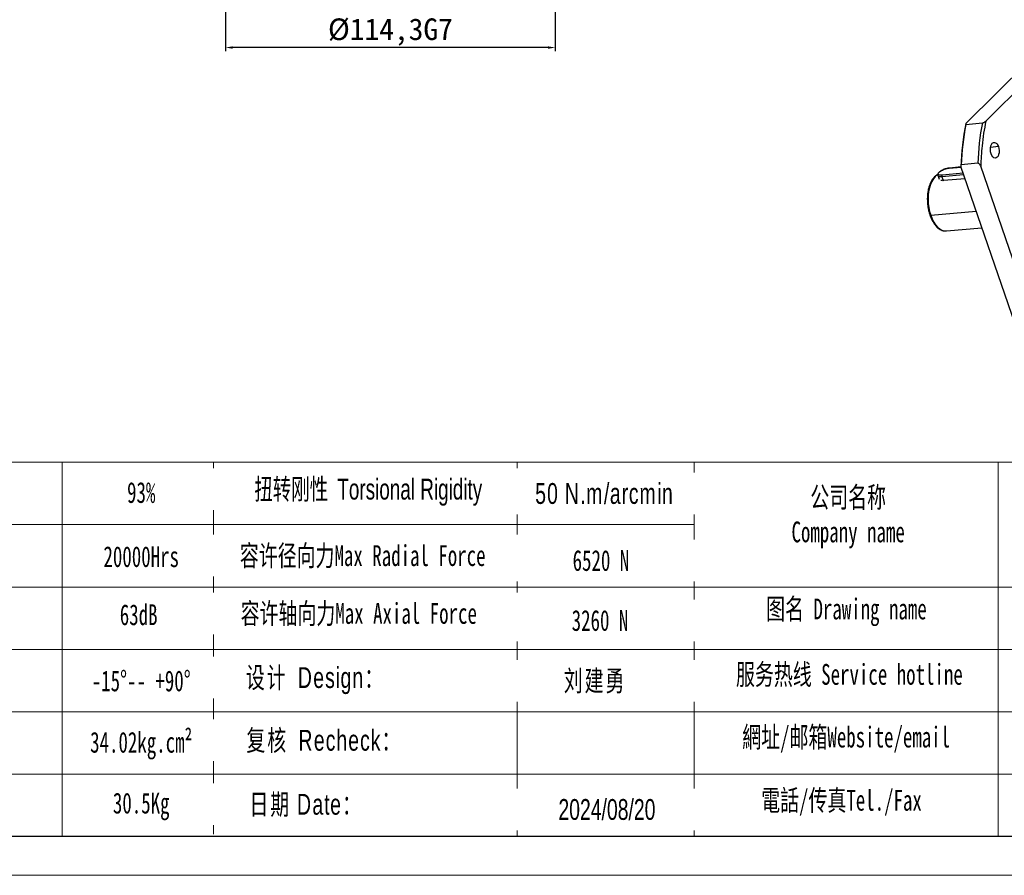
# Model space of a CAD drawing. Header units: millimetres. Extents: x 0 to 1135, y 0 to 802.
# Tile 11 of 17: x 538 to 879, y 0 to 297. Entities that reach past the tile are written whole.
import ezdxf

# ---------------------------------------------------------------- set-up
doc = ezdxf.new("R2010")
doc.units = ezdxf.units.MM
doc.layers.add('6文字层', color=3, linetype='Continuous')
doc.layers.add('SLD-0', color=7, linetype='Continuous', lineweight=18)
doc.layers.add('图框_外框线', color=7, linetype='Continuous', lineweight=18)
doc.styles.add('标准', font='arial.ttf', dxfattribs={"width": 0.667})
doc.dimstyles.new('ISO-25', dxfattribs={"dimtxt": 2.5, "dimasz": 2.5, "dimexe": 1.25, "dimexo": 0.625, "dimtad": 1, "dimtxsty": 'Standard', "dimcen": 2.5, "dimadec": 0, "dimazin": 0, "dimtfac": 1, "dimtmove": 0, "dimatfit": 3, "dimfxl": 1, "dimarcsym": 0})

# ---------------------------------------------------------------- blocks, each defined once
blk = doc.blocks.new('*D95')
at = {"layer": '6文字层', "color": 0, "lineweight": -2}
for p, q in [((609.45, 323.78), (609.45, 285.64)), ((723.75, 323.78), (723.75, 285.64)), ((721.25, 286.89), (611.95, 286.89))]:
    blk.add_line(p, q, dxfattribs=at)
at = {"layer": '6文字层', "color": 0}
for points in [[(611.95, 287.31), (611.95, 286.47), (609.45, 286.89)], [(721.25, 286.47), (721.25, 287.31), (723.75, 286.89)]]:
    blk.add_solid(points, dxfattribs=at)
at = {"layer": 'Defpoints', "color": 0}
for p in [(609.45, 324.4), (723.75, 324.4), (609.45, 286.89)]:
    blk.add_point(p, dxfattribs=at)
at = {"layer": '6文字层', "color": 0, "insert": (666.6, 292.27), "char_height": 7.5, "attachment_point": 5}
blk.add_mtext('%%C114,3G7', dxfattribs=at)

msp = doc.modelspace()

# ---------------------------------------------------------------- linework, layer by layer
at = {"color": 0, "linetype": 'Continuous', "lineweight": 25}
for p, q in [((866.0379, 260.515), (895.8816, 290.2129)), ((872.9912, 261.3884), (902.2972, 290.5513)), ((866.0687, 260.2434), (871.7923, 260.7622)), ((877.3337, 252.5506), (874.617, 252.3043)), ((870.2135, 246.779), (864.49, 246.2602)), ((856.3085, 242.6222), (856.7614, 241.3054)), ((857.775, 242.2343), (865.2956, 242.9161)), ((865.1627, 243.3025), (857.8204, 242.637)), ((860.2871, 245.0916), (864.4185, 245.4661)), ((864.4096, 245.492), (860.3516, 245.1241)), ((884.3029, 187.6581), (864.3586, 245.6403)), ((890.8077, 188.7863), (871.2226, 245.724)), ((858.2819, 240.7606), (857.775, 242.2343)), ((865.8026, 241.4423), (858.2819, 240.7606)), ((853.9023, 228.7414), (869.6794, 230.1716)), ((859.373, 223.3279), (871.6506, 224.4408))]:
    msp.add_line(p, q, dxfattribs=at)
at = {"color": 0, "linetype": 'Continuous', "lineweight": 25, "flags": 128}
for points in [[(874.8213, 250.0505), (874.6468, 250.7248), (874.5699, 251.4383), (874.5956, 252.1424), (874.7224, 252.7891), (874.9415, 253.3344), (875.238, 253.7411), (875.5917, 253.9815), (875.9786, 254.0392), (876.3721, 253.9102), (876.7456, 253.6034), (877.0736, 253.1397), (877.3337, 252.5506)], [(877.3337, 252.5506), (877.5082, 251.8763), (877.5851, 251.1628), (877.5594, 250.4587), (877.4326, 249.812), (877.2135, 249.2666), (876.917, 248.86), (876.5633, 248.6196), (876.1764, 248.5619), (875.7829, 248.6909), (875.4094, 248.9977), (875.0814, 249.4614), (874.8213, 250.0505)], [(856.2684, 242.823), (856.0986, 242.7185), (855.4175, 242.1619)], [(856.3083, 242.6229), (856.4039, 242.4731), (856.6133, 242.3379), (856.92, 242.2512), (857.3123, 242.2162), (857.775, 242.2343)], [(855.4175, 242.1619), (854.7985, 241.4247), (854.2542, 240.5218), (853.7958, 239.4716), (853.4325, 238.2955), (853.1718, 237.0175), (853.0189, 235.6635), (852.977, 234.2611), (853.0469, 232.8389), (853.2273, 231.4259), (853.5143, 230.0507), (853.9023, 228.7414)], [(853.9023, 228.7414), (854.3832, 227.5246), (854.9474, 226.4252), (855.5832, 225.4654), (856.2779, 224.6649), (857.0171, 224.0399), (857.786, 223.6031), (858.5687, 223.3634), (859.237, 223.3187)], [(859.237, 223.3187), (859.3495, 223.3258), (859.373, 223.3279)]]:
    msp.add_lwpolyline(points, dxfattribs=at)
at = {"color": 0, "linetype": 'Continuous', "lineweight": 25}
for centre, radius, start, end in [((951.357, 243.3502), 87.0286, 168.624855, 178.492094), ((952.1585, 243.443), 87.7137, 168.95751, 178.159438), ((957.882, 243.9618), 87.7137, 168.95751, 178.159438), ((858.1686, 242.3938), 0.4246, 145.063276, 202.053673), ((860.3625, 245.0224), 0.1023, 96.09222, 137.433752), ((855.4444, 241.7793), 0.3836, 94.027818, 134.457465)]:
    msp.add_arc(centre, radius, start, end, dxfattribs=at)
for points, knots in [([(866.0379, 260.515), (866.0434, 260.4643), (866.0532, 260.3736), (866.064, 260.2833), (866.0687, 260.2434)], [0, 0, 0, 0, 0.55867995, 1, 1, 1, 1]), ([(872.9912, 261.3884), (872.7201, 259.993), (872.1777, 257.2016), (871.6731, 253.132), (871.3481, 249.3022), (871.2644, 246.917), (871.2226, 245.724)], [0, 0, 0, 0, 0.27995717, 0.56004769, 0.77995273, 1, 1, 1, 1]), ([(871.7923, 260.7622), (871.8207, 260.7656), (871.8785, 260.7726), (872.0051, 260.8023), (872.2296, 260.8781), (872.5152, 261.0223), (872.7912, 261.2055), (872.9245, 261.3274), (872.9912, 261.3884)], [0, 0, 0, 0, 0.06188981, 0.12561693, 0.25116302, 0.50046692, 0.75012536, 1, 1, 1, 1]), ([(864.3586, 245.6403), (864.3828, 245.7559), (864.4261, 245.9628), (864.4705, 246.1691), (864.49, 246.2602)], [0, 0, 0, 0, 0.55896023, 1, 1, 1, 1]), ([(871.2226, 245.724), (871.1763, 245.841), (871.0836, 246.0754), (870.8661, 246.4058), (870.624, 246.6464), (870.4196, 246.7511), (870.2993, 246.781), (870.2419, 246.7796), (870.2135, 246.779)], [0, 0, 0, 0, 0.24874745, 0.49835587, 0.74819058, 0.87375871, 0.93773051, 1, 1, 1, 1]), ([(856.2868, 242.861), (856.0969, 242.7598), (855.7297, 242.5641), (855.4069, 242.2581), (855.251, 242.1103)], [0, 0, 0, 0, 0.51699797, 1, 1, 1, 1]), ([(860.3473, 245.1194), (860.1755, 245.1005), (859.8062, 245.0599), (859.1832, 244.9093), (858.5342, 244.6979), (857.9141, 244.4349), (857.3557, 244.1352), (856.8857, 243.8102), (856.5226, 243.4657), (856.3189, 243.1355), (856.2461, 242.8326), (856.3046, 242.6819), (856.3251, 242.6289)], [0, 0, 0, 0, 0.09485001, 0.20389638, 0.31226177, 0.42057531, 0.52924786, 0.6389429, 0.75085358, 0.86714137, 0.95326433, 1, 1, 1, 1]), ([(857.8204, 242.637), (857.6169, 242.6273), (857.1558, 242.6054), (856.7011, 242.7278), (856.4672, 242.9588), (856.4781, 243.2687), (856.7564, 243.656), (857.2787, 244.0654), (857.951, 244.4353), (858.7425, 244.7593), (859.559, 244.9969), (860.0641, 245.0626), (860.2871, 245.0916)], [0, 0, 0, 0, 0.09041249, 0.20477625, 0.29518874, 0.39489762, 0.5, 0.60510238, 0.70481126, 0.79522375, 0.90958751, 1, 1, 1, 1]), ([(855.1804, 242.0487), (855.1585, 242.0298), (854.9266, 241.8301), (854.5409, 241.3218), (854.0339, 240.5235), (853.6041, 239.5935), (853.2509, 238.5665), (852.9816, 237.4561), (852.7988, 236.282), (852.7046, 235.0622), (852.6998, 233.8156), (852.7839, 232.5612), (852.9555, 231.3181), (853.2082, 230.1269), (853.4448, 229.3031), (853.5871, 228.8834), (853.609, 228.819)], [0, 0, 0, 0, 0.00840939, 0.08878291, 0.17037982, 0.25259434, 0.33493732, 0.41716358, 0.49922848, 0.58114866, 0.6629653, 0.74472792, 0.82648861, 0.90828905, 0.98591356, 1, 1, 1, 1]), ([(858.2819, 240.7606), (858.1198, 240.7527), (857.8098, 240.7376), (857.5593, 240.8016), (857.4398, 240.8322)], [0, 0, 0, 0, 0.5227548, 1, 1, 1, 1]), ([(853.609, 228.819), (853.679, 228.6237), (853.8818, 228.0575), (854.2746, 227.1787), (854.8051, 226.2264), (855.3993, 225.3838), (856.0492, 224.6641), (856.7467, 224.0836), (857.4808, 223.6514), (858.2348, 223.3945), (858.8208, 223.2905), (859.1434, 223.3261), (859.2166, 223.3342)], [0, 0, 0, 0, 0.059913, 0.17368398, 0.28779804, 0.40227825, 0.51708189, 0.63187217, 0.74589719, 0.85813137, 0.96781327, 1, 1, 1, 1])]:
    msp.add_open_spline(points, degree=3, knots=knots, dxfattribs=at)
at = {"layer": 'SLD-0'}
msp.add_line((552.7679, 143.1919), (552.7679, 13.5086), dxfattribs=at)
at = {"layer": '图框_外框线'}
for p, q in [((100.2356, 143.1919), (1121.2159, 143.1919)), ((605.242, 143.1919), (605.242, 14.228)), ((710.5682, 143.1919), (710.5682, 13.5086)), ((771.89, 143.1919), (771.89, 13.5086)), ((877.3088, 143.1919), (877.3088, 13.5086)), ((198.0782, 121.5542), (771.89, 121.5542)), ((100.2356, 99.9165), (1121.2159, 99.9165)), ((198.0782, 78.2788), (1121.2159, 78.2788)), ((198.0782, 56.6411), (1121.2159, 56.6411)), ((198.0782, 35.0034), (1121.2159, 35.0034))]:
    msp.add_line(p, q, dxfattribs=at)
at = {"layer": '图框_外框线', "color": 3}
msp.add_lwpolyline([(0, 0), (1134.7245, 0), (1134.7245, 802.4123), (0, 802.4123)], close=True, dxfattribs=at)
at = {"layer": '图框_外框线', "color": 3, "lineweight": 25}
msp.add_lwpolyline([(67.5431, 13.5086), (1121.2159, 13.5086), (1121.2159, 788.9037), (67.5431, 788.9037)], close=True, dxfattribs=at)

# ---------------------------------------------------------------- texts
at = {"layer": 'SLD-0', "color": 1, "char_height": 7.212569, "width": 92.239267, "attachment_point": 2, "style": '标准'}
for s, insert in [('{\\fSimSun|b1|i0|c134|p2;93%}', (580.2272, 136.284)), ('{\\fSimSun|b1|i0|c134|p2;公司名称\\PCompany name}', (825.268, 134.6498)), ('{\\fSimSun|b1|i0|c134|p2;20000Hrs}', (580.2272, 114.054)), ('{\\fSimSun|b1|i0|c134|p2;图名 Drawing name}', (824.6764, 95.9279)), ('{\\fSimSun|b1|i0|c134|p2;63dB}', (579.339, 93.9212)), ('{\\fSimSun|b1|i0|c134|p2;服务热线 Service hotline}', (825.6992, 73.2481)), ('{\\fSimSun|b1|i0|c134|p2;-15%%D-- +90%%D}', (580.2272, 70.9843)), ('{\\fSimSun|b1|i0|c134|p2;34.02\\fSimSun|b1|i0|c0|p2;kg.cm²}', (580.2272, 49.7192)), ('{\\fSimSun|b1|i0|c134|p2;網址/邮箱Website/email}', (824.5761, 51.5178)), ('{\\fSimSun|b1|i0|c134|p2;30.5Kg}', (580.2272, 28.6277)), ('{\\fSimSun|b1|i0|c134|p2;電話/传真Tel./Fax}', (822.9602, 29.618))]:
    msp.add_mtext(s, dxfattribs=dict(at, insert=insert))

# ---------------------------------------------------------------- dimensions: what is measured, and where the dimension line sits
at = {"layer": '6文字层'}
dim = msp.add_linear_dim(base=(609.4539, 286.8894), p1=(723.7539, 324.4008), p2=(609.4539, 324.4008), text='%%C<>G7', dimstyle='ISO-25', override={"dimtxt": 7.5, "dimgap": 1}, dxfattribs=at)
dim.commit()
dim.dimension.update_dxf_attribs({"geometry": '*D95', "text_midpoint": (666.6039, 286.8894), "dimtype": 160})

# ---------------------------------------------------------------- next in the draw order: texts
at = {"layer": 'SLD-0', "color": 1, "attachment_point": 2, "style": '标准', "bg_fill": 2}
for s, insert, char_height, width in [('{\\T1.1;50 N.m/arcmin}', (740.8251, 135.9373), 7.212569, 92.239267), ('{\\f宋体|b0|i0|c134|p2;容许径向力Max Radial Force}', (657.0005, 114.4123), 7.212569, 122.567173), ('{\\fSimSun|b0|i0|c134|p2;\\T1.1;设计 \\fArial|b0|i0|c0|p34;Design\\fSimSun|b0|i0|c134|p2;：}', (640.62, 72.1385), 7.212569, 122.567173), ('{\\fSimSun|b0|i0|c134|p2;\\T1.1;复核 \\fArial|b0|i0|c0|p34;Recheck\\fSimSun|b0|i0|c134|p2;：}', (643.6968, 50.4041), 7.212569, 122.567173), ('{\\T1.1;日期 Date：}', (637.3917, 28.225), 7.212569, 122.567173), ('2024/08/20', (741.6529, 26.4237), 7.21257, 122.567173)]:
    msp.add_mtext(s, dxfattribs=dict(at, insert=insert, char_height=char_height, width=width))

# ---------------------------------------------------------------- next in the draw order: texts
at = {"layer": 'SLD-0', "color": 1, "char_height": 7.212569, "width": 122.567173, "attachment_point": 2, "style": '标准', "bg_fill": 2}
for s, insert in [('{\\f宋体|b0|i0|c134|p2;\\W0.65;扭转刚性 \\fArial|b0|i0|c0|p34;Torsional Rigidity}', (658.9268, 137.4456)), ('{\\fSimSun|b1|i0|c134|p2;\\fSimSun|b1|i0|c0|p2;65\\fSimSun|b1|i0|c134|p2;20 N}', (739.5762, 112.7233)), ('{\\f宋体|b0|i0|c134|p2;容许轴向力Max Axial Force}', (655.6418, 94.3728)), ('{\\fSimSun|b0|i0|c134|p2;\\T1.1;刘建勇 }', (737.53, 71.042))]:
    msp.add_mtext(s, dxfattribs=dict(at, insert=insert))

# ---------------------------------------------------------------- next in the draw order: texts
at = {"layer": 'SLD-0', "color": 1, "insert": (739.2508, 91.9308), "char_height": 7.212569, "width": 122.567173, "attachment_point": 2, "style": '标准', "bg_fill": 2}
msp.add_mtext('{\\fSimSun|b1|i0|c134|p2;\\fSimSun|b1|i0|c0|p2;32\\fSimSun|b1|i0|c134|p2;60 N}', dxfattribs=at)

doc.saveas('drawing.dxf')
